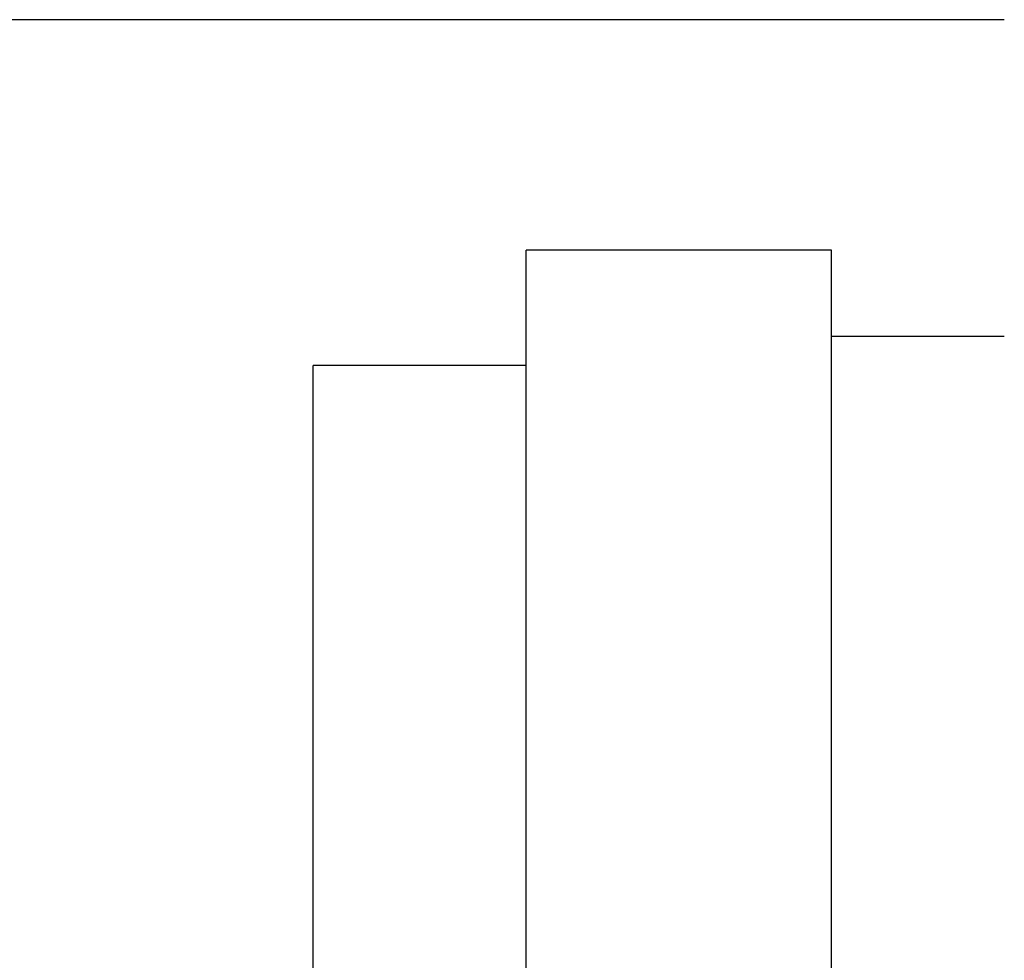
# Model space of a CAD drawing. Header units: millimetres. Extents: x 622 to 758, y 821 to 908.
# Tile 51 of 53: x 738.86 to 747.4, y 864.47 to 872.64. Entities that reach past the tile are written whole.
import ezdxf
from ezdxf.lldxf.tags import DXFTag

# ---------------------------------------------------------------- set-up
doc = ezdxf.new("R2010")
doc.units = ezdxf.units.MM
doc.header["$LTSCALE"] = 0.1
doc.layers.add('layer 1', color=7, linetype='CONTINUOUS')
tags = doc.linetypes.add('DASHED', pattern=[25.72, 12.86, -12.86]).pattern_tags.tags
tags[6:7] = [DXFTag(74, 4), DXFTag(75, 0), DXFTag(340, '0'), DXFTag(46, 0.0), DXFTag(50, 0.0), DXFTag(44, 0.0), DXFTag(45, 0.0)]
tags[4:5] = [DXFTag(74, 4), DXFTag(75, 0), DXFTag(340, '0'), DXFTag(46, 0.0), DXFTag(50, 0.0), DXFTag(44, 0.0), DXFTag(45, 0.0)]

msp = doc.modelspace()

# ---------------------------------------------------------------- linework, layer by layer
at = {"layer": 'layer 1', "linetype": 'Continuous'}
msp.add_line((747.4044, 872.6373), (725.0044, 872.6373), dxfattribs=at)
at = {"layer": 'layer 1', "linetype": 'DASHED'}
for p, q in [((745.9044, 870.6373), (743.2544, 870.6373)), ((743.2544, 842.6373), (743.2544, 870.6373)), ((745.9044, 842.6373), (745.9044, 870.6373)), ((747.4044, 869.8873), (745.9044, 869.8873)), ((743.2544, 869.6373), (741.4044, 869.6373)), ((741.4044, 843.6373), (741.4044, 869.6373))]:
    msp.add_line(p, q, dxfattribs=at)

doc.saveas('drawing.dxf')
